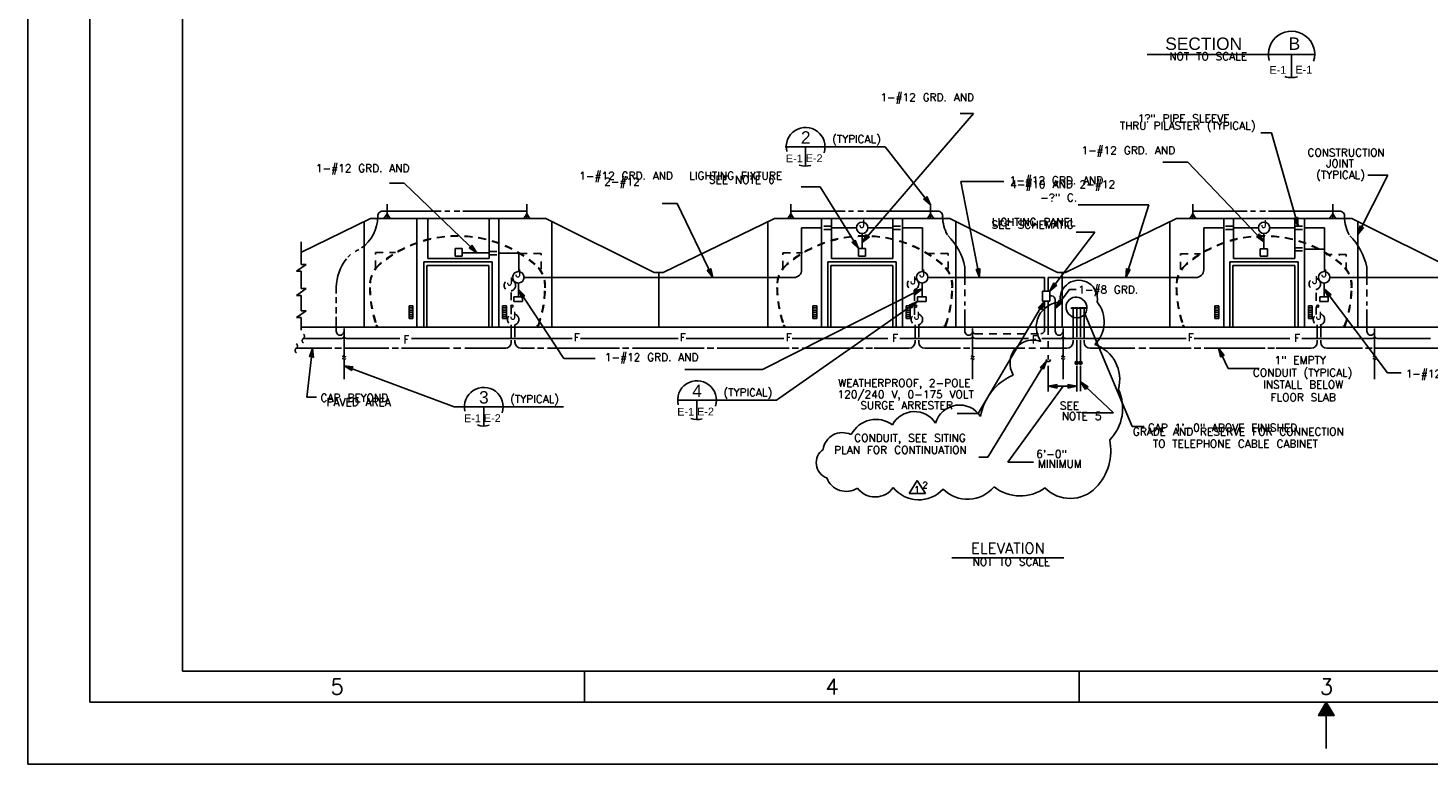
# Model space of a CAD drawing. Extents: x -28.6 to 13.4, y -12 to 18.
# Tile 1 of 6: x -28.6 to -5.9, y -12 to -0.1. Entities that reach past the tile are written whole.
import ezdxf
from ezdxf.enums import TextEntityAlignment as Align

# ---------------------------------------------------------------- set-up
doc = ezdxf.new("R2010")
doc.units = 0
doc.header["$MEASUREMENT"] = 0
doc.linetypes.add('HIDDEN2', pattern=[0.1875, 0.125, -0.0625])
doc.layers.add('01', color=7, linetype='CONTINUOUS')
doc.layers.add('02', color=7, linetype='CONTINUOUS')
doc.styles.add('ARIAL', font='Arial')
doc.styles.add('TXT_SHX', font='txt.shx')

msp = doc.modelspace()

# ---------------------------------------------------------------- linework, layer by layer
at = {"layer": '01', "color": 7, "linetype": 'CONTINUOUS'}
for p, q in [((-28.555, -12.018), (-28.555, 17.982)), ((-27.555, -11.018), (-27.555, 16.982)), ((-26.055, -10.518), (-26.055, 16.482)), ((-10.452, -0.544), (-7.743, -0.544)), ((-8.118, -0.544), (-8.118, -0.919)), ((-13.262, -1.501), (-15.064, -3.583)), ((-13.476, -1.501), (-13.262, -1.501)), ((-14.689, -2.037), (-13.955, -2.975)), ((-8.612, -1.814), (-8.444, -1.814)), ((-8.444, -1.814), (-8.011, -3.323)), ((-10.197, -2.284), (-9.796, -2.284)), ((-9.796, -2.284), (-8.564, -3.573)), ((-22.705, -2.625), (-22.468, -2.625)), ((-22.468, -2.625), (-21.294, -3.75)), ((-16.047, -2.684), (-15.744, -2.684)), ((-15.744, -2.684), (-15.123, -3.684)), ((-13.465, -2.597), (-12.769, -2.597)), ((-13.465, -2.597), (-13.162, -4.151)), ((-6.561, -2.498), (-7.046, -3.457)), ((-6.885, -2.498), (-6.561, -2.498)), ((-14.068, -2.881), (-14.035, -2.873)), ((-13.955, -2.975), (-14.068, -2.881)), ((-14.051, -2.884), (-14.03, -2.879)), ((-13.978, -2.946), (-14.051, -2.884)), ((-14.036, -2.888), (-14.025, -2.885)), ((-14, -2.918), (-14.036, -2.888)), ((-14.035, -2.873), (-14.019, -2.842)), ((-14.03, -2.879), (-14.02, -2.86)), ((-14.025, -2.885), (-14.021, -2.877)), ((-14, -2.918), (-14.021, -2.877)), ((-13.978, -2.946), (-14.02, -2.86)), ((-13.955, -2.975), (-14.019, -2.842)), ((-27.554, -2.963), (-27.554, -5.213)), ((-22.816, -3.077), (-21.87, -3.077)), ((-22.747, -3.122), (-22.797, -3.198)), ((-22.747, -3.198), (-22.747, -2.966)), ((-22.747, -3.122), (-22.697, -3.198)), ((-21.812, -3.077), (-21.732, -3.077)), ((-21.664, -3.077), (-21.572, -3.077)), ((-21.522, -3.077), (-20.485, -3.077)), ((-20.485, -3.122), (-20.535, -3.198)), ((-20.485, -3.198), (-20.485, -2.966)), ((-20.485, -3.122), (-20.435, -3.198)), ((-18.297, -2.954), (-18.053, -2.954)), ((-18.053, -2.954), (-17.477, -4.151)), ((-16.217, -3.122), (-16.267, -3.198)), ((-16.217, -3.198), (-16.217, -2.966)), ((-16.217, -3.077), (-15.34, -3.077)), ((-16.217, -3.122), (-16.167, -3.198)), ((-15.282, -3.077), (-15.202, -3.077)), ((-15.134, -3.077), (-15.042, -3.077)), ((-14.992, -3.077), (-13.842, -3.077)), ((-13.955, -3.122), (-14.005, -3.198)), ((-13.955, -3.198), (-13.955, -2.966)), ((-13.955, -3.122), (-13.905, -3.198)), ((-11.571, -2.978), (-10.427, -2.978)), ((-10.427, -2.978), (-10.799, -4.151)), ((-9.714, -3.122), (-9.764, -3.198)), ((-9.714, -3.198), (-9.714, -2.966)), ((-9.714, -3.077), (-8.837, -3.077)), ((-9.714, -3.122), (-9.664, -3.198)), ((-8.779, -3.077), (-8.699, -3.077)), ((-8.631, -3.077), (-8.539, -3.077)), ((-8.489, -3.077), (-7.342, -3.077)), ((-7.452, -3.122), (-7.502, -3.198)), ((-7.452, -3.198), (-7.452, -2.966)), ((-7.452, -3.122), (-7.402, -3.198)), ((-23.014, -3.198), (-24.142, -3.745)), ((-23.118, -4.955), (-23.118, -3.253)), ((-23.014, -3.198), (-20.178, -3.198)), ((-22.266, -4.955), (-22.266, -3.198)), ((-22.09, -3.844), (-22.09, -3.198)), ((-21.098, -3.844), (-21.098, -3.198)), ((-20.941, -4.955), (-20.941, -3.198)), ((-20.178, -3.198), (-18.428, -4.071)), ((-20.08, -4.955), (-20.08, -3.253)), ((-16.483, -3.198), (-18.283, -4.071)), ((-16.587, -4.955), (-16.587, -3.253)), ((-16.483, -3.198), (-13.647, -3.198)), ((-15.716, -3.347), (-16.041, -3.347)), ((-16.041, -3.347), (-16.041, -4.026)), ((-15.718, -4.955), (-15.718, -3.198)), ((-15.559, -3.844), (-15.559, -3.198)), ((-15.154, -3.347), (-15.559, -3.347)), ((-14.97, -3.347), (-14.565, -3.347)), ((-14.567, -3.844), (-14.567, -3.198)), ((-14.41, -4.955), (-14.41, -3.198)), ((-14.408, -3.347), (-14.087, -3.347)), ((-14.087, -3.347), (-14.087, -4.056)), ((-13.647, -3.198), (-11.903, -4.068)), ((-13.549, -4.955), (-13.549, -3.253)), ((-9.98, -3.198), (-11.774, -4.068)), ((-10.084, -4.955), (-10.084, -3.253)), ((-9.98, -3.198), (-7.144, -3.198)), ((-9.538, -3.348), (-9.538, -4.026)), ((-9.216, -3.348), (-9.538, -3.348)), ((-9.215, -4.955), (-9.215, -3.198)), ((-8.654, -3.348), (-9.059, -3.348)), ((-9.056, -3.844), (-9.056, -3.198)), ((-8.47, -3.348), (-8.065, -3.348)), ((-8.011, -3.323), (-8.081, -3.193)), ((-8.081, -3.193), (-8.047, -3.198)), ((-8.021, -3.287), (-8.066, -3.203)), ((-8.066, -3.203), (-8.045, -3.206)), ((-8.064, -3.844), (-8.064, -3.198)), ((-8.031, -3.253), (-8.053, -3.212)), ((-8.053, -3.212), (-8.042, -3.213)), ((-8.047, -3.198), (-8.021, -3.176)), ((-8.045, -3.206), (-8.028, -3.192)), ((-8.042, -3.213), (-8.035, -3.207)), ((-8.031, -3.253), (-8.035, -3.207)), ((-8.021, -3.287), (-8.028, -3.192)), ((-8.011, -3.323), (-8.021, -3.176)), ((-7.908, -3.348), (-7.584, -3.348)), ((-7.907, -4.955), (-7.907, -3.198)), ((-7.584, -3.348), (-7.584, -4.056)), ((-7.144, -3.198), (-5.4, -4.068)), ((-7.046, -4.955), (-7.046, -3.253)), ((-7.046, -3.457), (-7.009, -3.315)), ((-7.046, -3.457), (-6.953, -3.342)), ((-7.029, -3.424), (-7.005, -3.331)), ((-7.029, -3.424), (-6.969, -3.349)), ((-7.013, -3.392), (-7.002, -3.347)), ((-7.013, -3.392), (-6.985, -3.356)), ((-7.009, -3.315), (-6.987, -3.341)), ((-7.005, -3.331), (-6.991, -3.348)), ((-7.002, -3.347), (-6.995, -3.355)), ((-6.995, -3.355), (-6.985, -3.356)), ((-6.991, -3.348), (-6.969, -3.349)), ((-6.987, -3.341), (-6.953, -3.342)), ((-24.137, -3.94), (-24.137, -3.577)), ((-15.227, -3.581), (-15.194, -3.576)), ((-15.123, -3.684), (-15.227, -3.581)), ((-15.211, -3.585), (-15.189, -3.582)), ((-15.143, -3.653), (-15.211, -3.585)), ((-15.196, -3.59), (-15.185, -3.588)), ((-15.163, -3.623), (-15.196, -3.59)), ((-15.194, -3.576), (-15.175, -3.546)), ((-15.189, -3.582), (-15.178, -3.564)), ((-15.185, -3.588), (-15.18, -3.581)), ((-15.163, -3.623), (-15.18, -3.581)), ((-15.143, -3.653), (-15.178, -3.564)), ((-15.123, -3.684), (-15.175, -3.546)), ((-15.064, -3.439), (-15.064, -3.684)), ((-15.064, -3.583), (-14.993, -3.454)), ((-15.064, -3.583), (-14.946, -3.494)), ((-15.04, -3.555), (-14.993, -3.471)), ((-15.04, -3.555), (-14.963, -3.497)), ((-15.016, -3.528), (-14.994, -3.487)), ((-15.016, -3.528), (-14.98, -3.5)), ((-14.994, -3.487), (-14.989, -3.497)), ((-14.993, -3.454), (-14.979, -3.485)), ((-14.993, -3.471), (-14.984, -3.491)), ((-14.989, -3.497), (-14.98, -3.5)), ((-14.984, -3.491), (-14.963, -3.497)), ((-14.979, -3.485), (-14.946, -3.494)), ((-11.297, -3.419), (-12.026, -4.373)), ((-11.602, -3.419), (-11.297, -3.419)), ((-8.686, -3.49), (-8.654, -3.479)), ((-8.564, -3.573), (-8.686, -3.49)), ((-8.669, -3.492), (-8.648, -3.485)), ((-8.59, -3.546), (-8.669, -3.492)), ((-8.654, -3.479), (-8.641, -3.447)), ((-8.653, -3.495), (-8.643, -3.491)), ((-8.614, -3.52), (-8.653, -3.495)), ((-8.648, -3.485), (-8.64, -3.464)), ((-8.643, -3.491), (-8.639, -3.481)), ((-8.564, -3.573), (-8.641, -3.447)), ((-8.59, -3.546), (-8.64, -3.464)), ((-8.614, -3.52), (-8.639, -3.481)), ((-8.564, -3.44), (-8.564, -3.685)), ((-22.09, -3.844), (-21.098, -3.844)), ((-21.647, -3.804), (-21.647, -3.684)), ((-21.647, -3.684), (-21.53, -3.684)), ((-21.647, -3.804), (-21.53, -3.804)), ((-21.53, -3.804), (-21.53, -3.684)), ((-21.53, -3.75), (-21.096, -3.75)), ((-21.419, -3.673), (-21.388, -3.66)), ((-21.294, -3.75), (-21.419, -3.673)), ((-21.402, -3.674), (-21.382, -3.666)), ((-21.321, -3.724), (-21.402, -3.674)), ((-21.388, -3.66), (-21.377, -3.628)), ((-21.386, -3.676), (-21.376, -3.671)), ((-21.347, -3.699), (-21.386, -3.676)), ((-21.382, -3.666), (-21.375, -3.645)), ((-21.294, -3.75), (-21.377, -3.628)), ((-21.376, -3.671), (-21.373, -3.662)), ((-21.321, -3.724), (-21.375, -3.645)), ((-21.347, -3.699), (-21.373, -3.662)), ((-20.941, -3.755), (-20.618, -3.755)), ((-20.618, -3.755), (-20.618, -4.056)), ((-15.559, -3.844), (-14.567, -3.844)), ((-15.123, -3.804), (-15.123, -3.684)), ((-15.123, -3.684), (-15.006, -3.684)), ((-15.123, -3.804), (-15.006, -3.804)), ((-15.006, -3.804), (-15.006, -3.684)), ((-9.056, -3.844), (-8.064, -3.844)), ((-8.623, -3.805), (-8.623, -3.685)), ((-8.623, -3.685), (-8.506, -3.685)), ((-8.623, -3.805), (-8.506, -3.805)), ((-8.506, -3.805), (-8.506, -3.685)), ((-7.907, -3.695), (-7.584, -3.695)), ((-24.211, -4.049), (-24.054, -3.94)), ((-24.211, -4.049), (-24.137, -4.049)), ((-24.137, -3.94), (-24.054, -3.94)), ((-24.137, -4.331), (-24.137, -4.049)), ((-22.15, -3.898), (-21.046, -3.898)), ((-22.15, -4.955), (-22.15, -3.898)), ((-22.101, -3.957), (-21.099, -3.957)), ((-22.101, -4.955), (-22.101, -3.957)), ((-21.099, -4.955), (-21.099, -3.957)), ((-21.046, -4.955), (-21.046, -3.898)), ((-18.428, -4.071), (-18.283, -4.071)), ((-18.353, -4.071), (-18.353, -4.955)), ((-17.567, -4.035), (-17.533, -4.034)), ((-17.477, -4.151), (-17.567, -4.035)), ((-17.552, -4.042), (-17.53, -4.041)), ((-17.493, -4.118), (-17.552, -4.042)), ((-17.537, -4.049), (-17.526, -4.048)), ((-17.509, -4.085), (-17.537, -4.049)), ((-17.533, -4.034), (-17.512, -4.008)), ((-17.53, -4.041), (-17.516, -4.024)), ((-17.526, -4.048), (-17.52, -4.041)), ((-17.509, -4.085), (-17.52, -4.041)), ((-17.493, -4.118), (-17.516, -4.024)), ((-17.477, -4.151), (-17.512, -4.008)), ((-15.619, -3.898), (-14.515, -3.898)), ((-15.619, -4.955), (-15.619, -3.898)), ((-15.57, -3.957), (-14.568, -3.957)), ((-15.57, -4.955), (-15.57, -3.957)), ((-14.568, -4.955), (-14.568, -3.957)), ((-14.515, -4.955), (-14.515, -3.898)), ((-13.402, -3.979), (-13.402, -4.269)), ((-13.162, -4.151), (-13.22, -4.016)), ((-13.22, -4.016), (-13.187, -4.023)), ((-13.169, -4.115), (-13.207, -4.026)), ((-13.207, -4.026), (-13.185, -4.031)), ((-13.176, -4.079), (-13.194, -4.037)), ((-13.194, -4.037), (-13.184, -4.039)), ((-13.187, -4.023), (-13.159, -4.004)), ((-13.185, -4.031), (-13.167, -4.019)), ((-13.184, -4.039), (-13.176, -4.033)), ((-13.176, -4.079), (-13.176, -4.033)), ((-13.169, -4.115), (-13.167, -4.019)), ((-13.162, -4.151), (-13.159, -4.004)), ((-11.903, -4.068), (-11.774, -4.068)), ((-11.828, -4.068), (-11.828, -4.952)), ((-10.799, -4.151), (-10.785, -4.004)), ((-10.799, -4.151), (-10.726, -4.023)), ((-10.788, -4.116), (-10.778, -4.02)), ((-10.788, -4.116), (-10.74, -4.032)), ((-10.785, -4.004), (-10.76, -4.027)), ((-10.778, -4.02), (-10.762, -4.035)), ((-10.777, -4.081), (-10.773, -4.035)), ((-10.777, -4.081), (-10.755, -4.041)), ((-10.773, -4.035), (-10.765, -4.042)), ((-10.765, -4.042), (-10.755, -4.041)), ((-10.762, -4.035), (-10.74, -4.032)), ((-10.76, -4.027), (-10.726, -4.023)), ((-9.116, -3.898), (-8.012, -3.898)), ((-9.116, -4.955), (-9.116, -3.898)), ((-9.067, -3.957), (-8.065, -3.957)), ((-9.067, -4.955), (-9.067, -3.957)), ((-8.065, -4.955), (-8.065, -3.957)), ((-8.012, -4.955), (-8.012, -3.898)), ((-6.902, -3.98), (-6.902, -4.27)), ((-20.622, -4.24), (-20.622, -4.46)), ((-20.532, -4.151), (-16.166, -4.151)), ((-14.091, -4.24), (-14.091, -4.46)), ((-14.001, -4.151), (-12.115, -4.151)), ((-12.115, -4.373), (-12.115, -4.151)), ((-12.052, -4.151), (-9.663, -4.151)), ((-12.052, -4.373), (-12.052, -4.151)), ((-12.026, -4.373), (-11.963, -4.24)), ((-12.026, -4.373), (-11.914, -4.277)), ((-12.004, -4.344), (-11.962, -4.257)), ((-12.004, -4.344), (-11.931, -4.281)), ((-11.982, -4.315), (-11.962, -4.273)), ((-11.982, -4.315), (-11.947, -4.285)), ((-11.963, -4.24), (-11.947, -4.27)), ((-11.962, -4.257), (-11.952, -4.276)), ((-11.962, -4.273), (-11.957, -4.282)), ((-11.957, -4.282), (-11.947, -4.285)), ((-11.952, -4.276), (-11.931, -4.281)), ((-11.947, -4.27), (-11.914, -4.277)), ((-7.588, -4.24), (-7.588, -4.46)), ((-7.499, -4.151), (-3.102, -4.151)), ((-24.211, -4.44), (-24.054, -4.331)), ((-24.211, -4.44), (-24.137, -4.44)), ((-24.137, -4.331), (-24.054, -4.331)), ((-24.137, -4.689), (-24.137, -4.44)), ((-23.569, -4.411), (-23.569, -4.31)), ((-23.569, -4.568), (-23.569, -4.468)), ((-20.696, -4.462), (-20.557, -4.462)), ((-20.696, -4.54), (-20.696, -4.462)), ((-19.886, -5.459), (-20.622, -4.343)), ((-20.622, -4.343), (-20.517, -4.446)), ((-20.622, -4.343), (-20.569, -4.48)), ((-20.602, -4.374), (-20.533, -4.441)), ((-20.602, -4.374), (-20.567, -4.463)), ((-20.582, -4.404), (-20.565, -4.446)), ((-20.582, -4.404), (-20.549, -4.436)), ((-20.55, -4.452), (-20.569, -4.48)), ((-20.555, -4.445), (-20.567, -4.463)), ((-20.559, -4.438), (-20.565, -4.446)), ((-20.549, -4.436), (-20.559, -4.438)), ((-20.557, -4.54), (-20.557, -4.462)), ((-20.533, -4.441), (-20.555, -4.445)), ((-20.517, -4.446), (-20.55, -4.452)), ((-16.676, -5.64), (-14.091, -4.332)), ((-14.091, -4.332), (-14.233, -4.369)), ((-14.207, -4.391), (-14.233, -4.369)), ((-14.124, -4.349), (-14.217, -4.373)), ((-14.2, -4.387), (-14.217, -4.373)), ((-14.205, -4.425), (-14.207, -4.391)), ((-14.091, -4.332), (-14.205, -4.425)), ((-14.156, -4.365), (-14.2, -4.377)), ((-14.193, -4.383), (-14.2, -4.377)), ((-14.199, -4.409), (-14.2, -4.387)), ((-14.124, -4.349), (-14.199, -4.409)), ((-14.192, -4.394), (-14.193, -4.383)), ((-14.156, -4.365), (-14.192, -4.394)), ((-14.165, -4.462), (-14.026, -4.462)), ((-14.165, -4.54), (-14.165, -4.462)), ((-14.026, -4.54), (-14.026, -4.462)), ((-13.402, -4.346), (-13.402, -4.455)), ((-12.143, -4.532), (-12.143, -4.373)), ((-12.143, -4.373), (-12.026, -4.373)), ((-12.026, -4.532), (-12.026, -4.373)), ((-12.026, -4.45), (-11.999, -4.45)), ((-11.709, -4.343), (-11.939, -4.652)), ((-11.939, -5.017), (-11.939, -4.51)), ((-11.939, -4.652), (-11.878, -4.518)), ((-11.878, -4.518), (-11.861, -4.548)), ((-11.709, -4.343), (-11.602, -4.343)), ((-7.662, -4.462), (-7.523, -4.462)), ((-7.662, -4.54), (-7.662, -4.462)), ((-6.563, -5.693), (-7.588, -4.333)), ((-7.588, -4.333), (-7.477, -4.429)), ((-7.588, -4.333), (-7.526, -4.467)), ((-7.566, -4.363), (-7.493, -4.426)), ((-7.566, -4.363), (-7.525, -4.45)), ((-7.544, -4.391), (-7.524, -4.433)), ((-7.544, -4.391), (-7.509, -4.421)), ((-7.51, -4.437), (-7.526, -4.467)), ((-7.515, -4.43), (-7.525, -4.45)), ((-7.519, -4.424), (-7.524, -4.433)), ((-7.523, -4.54), (-7.523, -4.462)), ((-7.509, -4.421), (-7.519, -4.424)), ((-7.493, -4.426), (-7.515, -4.43)), ((-7.477, -4.429), (-7.51, -4.437)), ((-6.902, -4.347), (-6.902, -4.456)), ((-24.211, -4.798), (-24.054, -4.689)), ((-24.137, -4.689), (-24.054, -4.689)), ((-23.569, -4.733), (-23.569, -4.629)), ((-22.391, -4.609), (-22.328, -4.609)), ((-22.391, -4.814), (-22.391, -4.609)), ((-22.391, -4.644), (-22.328, -4.644)), ((-22.391, -4.677), (-22.328, -4.677)), ((-22.391, -4.712), (-22.328, -4.712)), ((-22.391, -4.75), (-22.328, -4.75)), ((-22.328, -4.814), (-22.328, -4.609)), ((-20.816, -4.609), (-20.879, -4.609)), ((-20.879, -4.814), (-20.879, -4.609)), ((-20.816, -4.644), (-20.879, -4.644)), ((-20.816, -4.677), (-20.879, -4.677)), ((-20.816, -4.712), (-20.879, -4.712)), ((-20.816, -4.75), (-20.879, -4.75)), ((-20.816, -4.814), (-20.816, -4.609)), ((-20.696, -4.54), (-20.557, -4.54)), ((-16.446, -6.134), (-14.165, -4.54)), ((-15.86, -4.609), (-15.797, -4.609)), ((-15.86, -4.814), (-15.86, -4.609)), ((-15.86, -4.644), (-15.797, -4.644)), ((-15.86, -4.677), (-15.797, -4.677)), ((-15.86, -4.712), (-15.797, -4.712)), ((-15.86, -4.75), (-15.797, -4.75)), ((-15.797, -4.814), (-15.797, -4.609)), ((-14.285, -4.609), (-14.348, -4.609)), ((-14.348, -4.814), (-14.348, -4.609)), ((-14.285, -4.644), (-14.348, -4.644)), ((-14.285, -4.677), (-14.348, -4.677)), ((-14.285, -4.712), (-14.348, -4.712)), ((-14.285, -4.75), (-14.348, -4.75)), ((-14.165, -4.54), (-14.301, -4.597)), ((-14.272, -4.614), (-14.301, -4.597)), ((-14.285, -4.814), (-14.285, -4.609)), ((-14.195, -4.561), (-14.284, -4.599)), ((-14.265, -4.61), (-14.284, -4.599)), ((-14.265, -4.648), (-14.272, -4.614)), ((-14.225, -4.582), (-14.267, -4.6)), ((-14.258, -4.605), (-14.267, -4.6)), ((-14.165, -4.54), (-14.265, -4.648)), ((-14.261, -4.631), (-14.265, -4.61)), ((-14.195, -4.561), (-14.261, -4.631)), ((-14.256, -4.616), (-14.258, -4.605)), ((-14.225, -4.582), (-14.256, -4.616)), ((-14.165, -4.54), (-14.026, -4.54)), ((-13.402, -4.537), (-13.402, -4.603)), ((-13.402, -4.666), (-13.402, -5.017)), ((-13.186, -6.35), (-12.113, -4.532)), ((-12.113, -4.532), (-12.213, -4.64)), ((-12.179, -4.644), (-12.213, -4.64)), ((-12.132, -4.564), (-12.197, -4.635)), ((-12.175, -4.637), (-12.197, -4.635)), ((-12.15, -4.595), (-12.181, -4.629)), ((-12.171, -4.63), (-12.181, -4.629)), ((-12.159, -4.672), (-12.179, -4.644)), ((-12.162, -4.655), (-12.175, -4.637)), ((-12.164, -4.639), (-12.171, -4.63)), ((-12.15, -4.595), (-12.164, -4.639)), ((-12.132, -4.564), (-12.162, -4.655)), ((-12.113, -4.532), (-12.159, -4.672)), ((-12.143, -4.532), (-12.026, -4.532)), ((-12.113, -4.532), (-12.113, -4.955)), ((-12.052, -4.532), (-12.052, -4.955)), ((-11.939, -4.652), (-11.828, -4.555)), ((-11.917, -4.622), (-11.877, -4.535)), ((-11.917, -4.622), (-11.845, -4.559)), ((-11.895, -4.593), (-11.877, -4.551)), ((-11.895, -4.593), (-11.861, -4.563)), ((-11.877, -4.535), (-11.866, -4.554)), ((-11.877, -4.551), (-11.871, -4.561)), ((-11.871, -4.561), (-11.861, -4.563)), ((-11.866, -4.554), (-11.845, -4.559)), ((-11.861, -4.548), (-11.828, -4.555)), ((-11.677, -4.641), (-11.626, -4.641)), ((-11.677, -4.641), (-11.677, -4.658)), ((-11.651, -4.641), (-11.651, -5.12)), ((-11.626, -4.641), (-11.626, -4.658)), ((-11.618, -4.641), (-11.567, -4.641)), ((-11.618, -4.641), (-11.618, -4.658)), ((-11.592, -4.641), (-11.592, -5.116)), ((-11.567, -4.641), (-11.567, -4.658)), ((-11.557, -4.64), (-11.506, -4.64)), ((-11.557, -4.64), (-11.557, -4.657)), ((-11.531, -4.64), (-11.531, -5.115)), ((-11.506, -4.64), (-11.506, -4.657)), ((-11.498, -4.64), (-11.447, -4.64)), ((-11.498, -4.64), (-11.498, -4.657)), ((-11.472, -4.64), (-11.472, -5.119)), ((-10.696, -6.559), (-11.459, -4.739)), ((-11.447, -4.64), (-11.447, -4.657)), ((-9.357, -4.609), (-9.294, -4.609)), ((-9.357, -4.814), (-9.357, -4.609)), ((-9.357, -4.644), (-9.294, -4.644)), ((-9.357, -4.677), (-9.294, -4.677)), ((-9.357, -4.712), (-9.294, -4.712)), ((-9.357, -4.75), (-9.294, -4.75)), ((-9.294, -4.814), (-9.294, -4.609)), ((-7.782, -4.609), (-7.845, -4.609)), ((-7.845, -4.814), (-7.845, -4.609)), ((-7.782, -4.644), (-7.845, -4.644)), ((-7.782, -4.677), (-7.845, -4.677)), ((-7.782, -4.712), (-7.845, -4.712)), ((-7.782, -4.75), (-7.845, -4.75)), ((-7.782, -4.814), (-7.782, -4.609)), ((-7.662, -4.54), (-7.523, -4.54)), ((-6.902, -4.538), (-6.902, -4.604)), ((-6.899, -4.666), (-6.899, -5.017)), ((-24.211, -4.798), (-24.137, -4.798)), ((-24.137, -5.003), (-24.137, -4.798)), ((-24.137, -4.955), (1.161, -4.955)), ((-23.569, -5.017), (-23.569, -4.786)), ((-23.443, -4.978), (-23.443, -5.429)), ((-22.391, -4.784), (-22.328, -4.784)), ((-22.391, -4.814), (-22.328, -4.814)), ((-20.816, -4.784), (-20.879, -4.784)), ((-20.816, -4.814), (-20.879, -4.814)), ((-20.737, -4.919), (-20.737, -5.12)), ((-20.678, -4.919), (-20.678, -5.116)), ((-15.86, -4.784), (-15.797, -4.784)), ((-15.86, -4.814), (-15.797, -4.814)), ((-14.285, -4.784), (-14.348, -4.784)), ((-14.285, -4.814), (-14.348, -4.814)), ((-14.206, -4.919), (-14.206, -5.12)), ((-14.147, -4.919), (-14.147, -5.116)), ((-13.276, -4.978), (-13.276, -5.429)), ((-11.813, -4.978), (-11.813, -5.429)), ((-9.357, -4.784), (-9.294, -4.784)), ((-9.357, -4.814), (-9.294, -4.814)), ((-7.782, -4.784), (-7.845, -4.784)), ((-7.782, -4.814), (-7.845, -4.814)), ((-7.703, -4.919), (-7.703, -5.12)), ((-7.644, -4.919), (-7.644, -5.116)), ((-6.773, -4.978), (-6.773, -5.429)), ((-24.099, -5.137), (-23.48, -5.137)), ((-23.401, -5.137), (-22.541, -5.137)), ((-22.354, -5.137), (-19.753, -5.137)), ((-20.737, -5.166), (-20.737, -5.195)), ((-20.678, -5.166), (-20.678, -5.195)), ((-19.62, -5.137), (-18.04, -5.137)), ((-17.907, -5.137), (-16.327, -5.137)), ((-16.194, -5.137), (-14.646, -5.137)), ((-14.455, -5.137), (-13.318, -5.137)), ((-14.206, -5.166), (-14.206, -5.195)), ((-14.147, -5.166), (-14.147, -5.195)), ((-13.234, -5.137), (-12.374, -5.137)), ((-12.158, -5.137), (-9.824, -5.137)), ((-11.651, -5.166), (-11.651, -5.195)), ((-11.592, -5.166), (-11.592, -5.556)), ((-11.531, -5.165), (-11.531, -5.555)), ((-11.472, -5.165), (-11.472, -5.194)), ((-9.691, -5.137), (-8.143, -5.137)), ((-7.952, -5.137), (-6.815, -5.137)), ((-7.703, -5.166), (-7.703, -5.195)), ((-7.644, -5.166), (-7.644, -5.195)), ((-6.731, -5.137), (-5.871, -5.137)), ((-24.214, -5.295), (-23.64, -5.295)), ((-24.042, -6.084), (-23.954, -5.295)), ((-23.954, -5.295), (-24.001, -5.435)), ((-23.968, -5.424), (-24.001, -5.435)), ((-23.958, -5.332), (-23.988, -5.423)), ((-23.968, -5.416), (-23.988, -5.423)), ((-23.962, -5.368), (-23.976, -5.411)), ((-23.967, -5.408), (-23.976, -5.411)), ((-23.949, -5.427), (-23.968, -5.416)), ((-23.939, -5.442), (-23.968, -5.424)), ((-23.957, -5.413), (-23.967, -5.408)), ((-23.962, -5.368), (-23.957, -5.413)), ((-23.958, -5.332), (-23.949, -5.427)), ((-23.954, -5.295), (-23.939, -5.442)), ((-23.59, -5.295), (-23.486, -5.295)), ((-23.436, -5.295), (-22.716, -5.295)), ((-22.666, -5.295), (-22.562, -5.295)), ((-22.512, -5.295), (-21.738, -5.295)), ((-21.673, -5.295), (-21.554, -5.295)), ((-21.49, -5.295), (-20.822, -5.295)), ((-20.579, -5.295), (-20.363, -5.295)), ((-20.313, -5.295), (-20.209, -5.295)), ((-20.151, -5.295), (-18.99, -5.295)), ((-18.94, -5.295), (-18.836, -5.295)), ((-18.778, -5.295), (-17.617, -5.295)), ((-17.567, -5.295), (-17.463, -5.295)), ((-17.405, -5.295), (-16.244, -5.295)), ((-16.194, -5.295), (-16.09, -5.295)), ((-16.032, -5.295), (-15.046, -5.295)), ((-15.004, -5.295), (-14.896, -5.295)), ((-14.867, -5.295), (-14.306, -5.295)), ((-14.047, -5.295), (-13.473, -5.295)), ((-13.423, -5.295), (-13.319, -5.295)), ((-13.269, -5.295), (-12.434, -5.295)), ((-12.368, -5.295), (-12.261, -5.295)), ((-12.181, -5.295), (-11.751, -5.295)), ((-11.372, -5.294), (-10.653, -5.294)), ((-10.586, -5.295), (-10.474, -5.295)), ((-10.415, -5.295), (-9.741, -5.295)), ((-9.691, -5.295), (-9.587, -5.295)), ((-9.529, -5.295), (-8.543, -5.295)), ((-9.141, -5.62), (-9.297, -5.295)), ((-9.297, -5.295), (-9.207, -5.411)), ((-9.297, -5.295), (-9.263, -5.438)), ((-9.281, -5.328), (-9.222, -5.404)), ((-9.281, -5.328), (-9.258, -5.422)), ((-9.265, -5.361), (-9.254, -5.405)), ((-9.265, -5.361), (-9.237, -5.397)), ((-9.241, -5.412), (-9.263, -5.438)), ((-9.244, -5.405), (-9.258, -5.422)), ((-9.248, -5.398), (-9.254, -5.405)), ((-9.237, -5.397), (-9.248, -5.398)), ((-9.222, -5.404), (-9.244, -5.405)), ((-9.207, -5.411), (-9.241, -5.412)), ((-8.501, -5.295), (-8.393, -5.295)), ((-8.364, -5.295), (-7.803, -5.295)), ((-7.544, -5.295), (-6.97, -5.295)), ((-6.92, -5.295), (-6.816, -5.295)), ((-6.766, -5.295), (-5.614, -5.295)), ((-23.443, -5.466), (-23.443, -5.795)), ((-21.66, -6.24), (-23.443, -5.577)), ((-23.443, -5.577), (-23.297, -5.598)), ((-23.443, -5.577), (-23.319, -5.656)), ((-23.408, -5.59), (-23.313, -5.604)), ((-23.408, -5.59), (-23.327, -5.641)), ((-23.375, -5.602), (-23.336, -5.627)), ((-23.375, -5.602), (-23.329, -5.609)), ((-23.329, -5.609), (-23.336, -5.617)), ((-23.336, -5.617), (-23.336, -5.627)), ((-23.313, -5.604), (-23.329, -5.62)), ((-23.329, -5.62), (-23.327, -5.641)), ((-23.297, -5.598), (-23.321, -5.622)), ((-23.321, -5.622), (-23.319, -5.656)), ((-19.886, -5.459), (-19.379, -5.459)), ((-17.933, -5.64), (-16.676, -5.64)), ((-13.276, -5.466), (-13.276, -5.795)), ((-13.029, -7.056), (-12.08, -5.497)), ((-12.08, -5.497), (-12.181, -5.604)), ((-12.148, -5.608), (-12.181, -5.604)), ((-12.099, -5.529), (-12.165, -5.598)), ((-12.143, -5.601), (-12.165, -5.598)), ((-12.118, -5.559), (-12.149, -5.593)), ((-12.139, -5.594), (-12.149, -5.593)), ((-12.128, -5.636), (-12.148, -5.608)), ((-12.131, -5.619), (-12.143, -5.601)), ((-12.133, -5.603), (-12.139, -5.594)), ((-12.118, -5.559), (-12.133, -5.603)), ((-12.099, -5.529), (-12.131, -5.619)), ((-12.08, -5.497), (-12.128, -5.636)), ((-12.052, -5.578), (-12.052, -5.992)), ((-11.813, -5.466), (-11.813, -5.795)), ((-11.592, -5.578), (-11.592, -5.992)), ((-11.531, -5.577), (-11.531, -5.991)), ((-9.141, -5.62), (-8.639, -5.62)), ((-6.773, -5.466), (-6.773, -5.795)), ((-12.052, -5.91), (-11.908, -5.879)), ((-11.908, -5.879), (-11.922, -5.91)), ((-11.592, -5.91), (-11.736, -5.879)), ((-11.722, -5.91), (-11.736, -5.879)), ((-10.998, -6.342), (-11.531, -5.838)), ((-11.531, -5.838), (-11.407, -5.918)), ((-11.531, -5.838), (-11.451, -5.962)), ((-11.505, -5.864), (-11.424, -5.916)), ((-11.505, -5.864), (-11.452, -5.945)), ((-6.563, -5.693), (-6.347, -5.693)), ((-24.042, -6.084), (-23.886, -6.084)), ((-11.809, -5.91), (-12.707, -7.135)), ((-12.052, -5.91), (-11.592, -5.91)), ((-12.052, -5.91), (-11.908, -5.941)), ((-12.015, -5.91), (-11.921, -5.89)), ((-12.015, -5.91), (-11.921, -5.93)), ((-11.979, -5.91), (-11.934, -5.9)), ((-11.979, -5.91), (-11.934, -5.919)), ((-11.934, -5.9), (-11.938, -5.91)), ((-11.938, -5.91), (-11.934, -5.919)), ((-11.921, -5.89), (-11.93, -5.91)), ((-11.93, -5.91), (-11.921, -5.93)), ((-11.922, -5.91), (-11.908, -5.941)), ((-11.592, -5.91), (-11.736, -5.941)), ((-11.736, -5.941), (-11.722, -5.91)), ((-11.629, -5.91), (-11.723, -5.89)), ((-11.714, -5.91), (-11.723, -5.89)), ((-11.629, -5.91), (-11.723, -5.93)), ((-11.723, -5.93), (-11.714, -5.91)), ((-11.665, -5.91), (-11.71, -5.901)), ((-11.706, -5.91), (-11.71, -5.901)), ((-11.665, -5.91), (-11.71, -5.92)), ((-11.71, -5.92), (-11.706, -5.91)), ((-11.479, -5.89), (-11.454, -5.928)), ((-11.479, -5.89), (-11.44, -5.914)), ((-11.45, -5.919), (-11.454, -5.928)), ((-11.444, -5.924), (-11.452, -5.945)), ((-11.439, -5.93), (-11.451, -5.962)), ((-11.44, -5.914), (-11.45, -5.919)), ((-11.424, -5.916), (-11.444, -5.924)), ((-11.407, -5.918), (-11.439, -5.93)), ((-13.527, -6.35), (-13.186, -6.35)), ((-11.511, -6.342), (-10.998, -6.342)), ((-10.696, -6.559), (-10.499, -6.559)), ((-13.176, -7.056), (-13.029, -7.056)), ((-12.707, -7.135), (-12.29, -7.135)), ((-13.614, -8.684), (-11.801, -8.684)), ((11.945, -10.518), (-26.055, -10.518)), ((-19.555, -10.518), (-19.555, -11.018)), ((-11.555, -10.518), (-11.555, -11.018)), ((12.445, -11.018), (-27.555, -11.018)), ((-7.555, -11.018), (-7.555, -11.768)), ((13.445, -12.018), (-28.555, -12.018))]:
    msp.add_line(p, q, dxfattribs=at)
at = {"layer": '01', "color": 7, "linetype": 'HIDDEN2'}
for p, q in [((-15.559, -3.322), (-15.716, -3.322)), ((-15.559, -3.374), (-15.716, -3.374)), ((-14.565, -3.322), (-14.408, -3.322)), ((-14.565, -3.374), (-14.408, -3.374)), ((-9.059, -3.323), (-9.216, -3.323)), ((-9.059, -3.375), (-9.216, -3.375)), ((-8.065, -3.323), (-7.908, -3.323)), ((-8.065, -3.375), (-7.908, -3.375)), ((-22.933, -4.003), (-22.933, -3.749)), ((-22.933, -3.749), (-22.612, -3.749)), ((-21.098, -3.73), (-20.941, -3.73)), ((-21.098, -3.782), (-20.941, -3.782)), ((-20.255, -3.761), (-20.576, -3.761)), ((-20.255, -4.015), (-20.255, -3.761)), ((-16.348, -4.007), (-16.348, -3.753)), ((-16.348, -3.753), (-16.027, -3.753)), ((-13.67, -3.765), (-13.991, -3.765)), ((-13.67, -4.019), (-13.67, -3.765)), ((-9.913, -4.022), (-9.913, -3.768)), ((-9.913, -3.768), (-9.592, -3.768)), ((-8.064, -3.67), (-7.907, -3.67)), ((-8.064, -3.722), (-7.907, -3.722)), ((-7.235, -3.78), (-7.556, -3.78)), ((-7.235, -4.034), (-7.235, -3.78)), ((-20.739, -4.744), (-20.739, -4.369)), ((-14.218, -4.754), (-14.218, -4.349)), ((-7.721, -4.751), (-7.721, -4.346)), ((-22.924, -4.919), (-22.911, -4.948)), ((-22.924, -4.919), (-22.922, -4.919)), ((-22.922, -4.919), (-22.91, -4.947)), ((-22.91, -4.925), (-22.903, -4.943)), ((-22.895, -4.926), (-22.894, -4.925)), ((-20.329, -4.943), (-20.306, -4.952)), ((-20.322, -4.93), (-20.323, -4.929)), ((-20.306, -4.929), (-20.314, -4.947)), ((-20.294, -4.923), (-20.307, -4.951)), ((-20.293, -4.923), (-20.306, -4.952)), ((-20.293, -4.923), (-20.294, -4.923)), ((-16.337, -4.919), (-16.324, -4.948)), ((-16.337, -4.919), (-16.335, -4.919)), ((-16.335, -4.919), (-16.323, -4.947)), ((-16.301, -4.939), (-16.324, -4.948)), ((-16.323, -4.925), (-16.316, -4.943)), ((-16.308, -4.926), (-16.307, -4.925)), ((-13.742, -4.943), (-13.719, -4.952)), ((-13.735, -4.93), (-13.736, -4.929)), ((-13.719, -4.929), (-13.727, -4.947)), ((-13.707, -4.923), (-13.72, -4.951)), ((-13.706, -4.923), (-13.719, -4.952)), ((-13.706, -4.923), (-13.707, -4.923)), ((-12.113, -4.955), (-12.113, -5)), ((-12.052, -4.955), (-12.052, -5.478)), ((-9.878, -4.919), (-9.865, -4.948)), ((-9.878, -4.919), (-9.876, -4.919)), ((-9.876, -4.919), (-9.864, -4.947)), ((-9.842, -4.939), (-9.865, -4.948)), ((-9.864, -4.925), (-9.857, -4.943)), ((-9.849, -4.926), (-9.848, -4.925)), ((-7.283, -4.943), (-7.26, -4.952)), ((-7.276, -4.93), (-7.277, -4.929)), ((-7.26, -4.929), (-7.268, -4.947)), ((-7.248, -4.923), (-7.261, -4.951)), ((-7.247, -4.923), (-7.26, -4.952)), ((-7.247, -4.923), (-7.248, -4.923)), ((-13.233, -5.06), (-12.173, -5.06))]:
    msp.add_line(p, q, dxfattribs=at)
at = {"layer": '01', "color": 3, "linetype": 'CONTINUOUS'}
for p, q in [((-14.304, -7.645), (-14.171, -7.436)), ((-14.038, -7.645), (-14.171, -7.436)), ((-14.304, -7.645), (-14.038, -7.645))]:
    msp.add_line(p, q, dxfattribs=at)
at = {"layer": '01', "color": 7, "linetype": 'CONTINUOUS'}
msp.add_lwpolyline([(-7.555, -11.018), (-7.43, -11.235), (-7.68, -11.235)], close=True, dxfattribs=at)
for points in [[(-7.554, -11.061), (-7.465, -11.214), (-7.643, -11.214), (-7.555, -11.062)], [(-7.555, -11.1), (-7.502, -11.193), (-7.607, -11.193), (-7.553, -11.1)], [(-7.555, -11.143), (-7.538, -11.172), (-7.571, -11.172), (-7.556, -11.146)]]:
    msp.add_lwpolyline(points, dxfattribs=at)
for centre, radius in [((-15.062, -3.347), 0.0922), ((-8.562, -3.348), 0.0922), ((-20.624, -4.148), 0.0922), ((-14.093, -4.148), 0.0922), ((-7.59, -4.148), 0.0922), ((-20.727, -4.615), 0.018), ((-14.196, -4.615), 0.018), ((-7.693, -4.615), 0.018), ((-11.592, -5.531), 0.0245), ((-11.531, -5.531), 0.0245)]:
    msp.add_circle(centre, radius, dxfattribs=at)
at = {"layer": '01', "color": 7, "linetype": 'HIDDEN2'}
for centre in [(-20.76, -4.279), (-14.239, -4.259), (-7.742, -4.256), (-20.708, -4.831), (-14.177, -4.831), (-7.674, -4.831)]:
    msp.add_circle(centre, 0.0922, dxfattribs=at)
at = {"layer": '01', "color": 7, "linetype": 'CONTINUOUS'}
for centre, radius, start, end in [((-8.118, -0.544), 0.375, 342.7089, 195.2686), ((-8.118, -0.544), 0.375, 253.4742, 284.9216), ((-22.818, -3.156), 0.079, 88.1521, 190.938), ((-13.839, -3.156), 0.079, 349.062, 91.8479), ((-7.339, -3.157), 0.079, 349.062, 91.8479), ((-23.524, -3.159), 0.629, 305.3303, 358.9459), ((-13.133, -3.159), 0.629, 181.0541, 208.7161), ((-6.633, -3.16), 0.629, 181.0541, 208.7161), ((-14.339, -4.161), 0.954, 10.8031, 46.0537), ((-7.839, -4.162), 0.954, 10.8031, 46.0537), ((-22.777, -4.335), 0.792, 142.076, 178.1513), ((-22.777, -4.335), 0.792, 135.3818, 139.5186), ((-23.524, -3.159), 0.629, 294.2939, 300.6743), ((-9.542, -6.821), 3.746, 53.9667, 54.0983), ((-9.516, -6.809), 3.746, 53.9667, 54.0983), ((-16.166, -4.026), 0.125, 270, 360), ((-9.663, -4.026), 0.125, 270, 360), ((-11.999, -4.51), 0.06, 0, 90), ((-23.483, -5.096), 0.0411, 268.5303, 355.7404), ((-23.402, -5.096), 0.0411, 184.2596, 271.4697), ((-20.837, -5.195), 0.1, 270, 360), ((-20.578, -5.195), 0.1, 180, 270), ((-14.306, -5.195), 0.1, 270, 360), ((-14.047, -5.195), 0.1, 180, 270), ((-13.316, -5.096), 0.0411, 268.5303, 355.7404), ((-13.235, -5.096), 0.0411, 184.2596, 271.4696), ((-11.853, -5.096), 0.0411, 268.5303, 355.7404), ((-11.772, -5.096), 0.0411, 184.2596, 271.4696), ((-11.751, -5.195), 0.1, 270, 360), ((-11.372, -5.194), 0.1, 180, 270), ((-7.803, -5.195), 0.1, 270, 360), ((-7.544, -5.195), 0.1, 180, 270), ((-6.813, -5.096), 0.0411, 268.5303, 355.7404), ((-6.732, -5.096), 0.0411, 184.2596, 271.4696)]:
    msp.add_arc(centre, radius, start, end, dxfattribs=at)
at = {"layer": '01', "color": 7, "linetype": 'HIDDEN2'}
for centre, radius, start, end in [((-21.61, -5.424), 1.95, 49.7198, 130.0976), ((-21.61, -5.424), 1.942, 49.7198, 130.0976), ((-15.023, -5.424), 1.95, 49.7198, 130.0976), ((-15.023, -5.424), 1.942, 49.7198, 130.0976), ((-8.564, -5.424), 1.95, 49.7198, 130.0976), ((-8.564, -5.424), 1.942, 49.7198, 130.0976), ((-22.569, -4.283), 0.459, 130.3847, 183.7282), ((-22.569, -4.283), 0.451, 130.3847, 183.7283), ((-20.647, -4.287), 0.451, 356.2717, 49.6153), ((-20.647, -4.287), 0.459, 356.2717, 49.6153), ((-15.982, -4.283), 0.459, 130.3847, 183.7282), ((-15.982, -4.283), 0.451, 130.3847, 183.7283), ((-14.06, -4.287), 0.451, 356.2717, 49.6153), ((-14.06, -4.287), 0.459, 356.2717, 49.6153), ((-9.523, -4.283), 0.459, 130.3847, 183.7282), ((-9.523, -4.283), 0.451, 130.3847, 183.7282), ((-7.601, -4.287), 0.451, 356.2717, 49.6153), ((-7.601, -4.287), 0.459, 356.2717, 49.6153), ((-21.078, -4.283), 1.95, 180.8649, 199.3307), ((-21.078, -4.283), 1.942, 180.8649, 199.3307), ((-22.139, -4.287), 1.942, 340.6693, 359.1351), ((-22.139, -4.287), 1.95, 340.6693, 359.1351), ((-14.491, -4.283), 1.95, 180.8649, 199.3307), ((-14.491, -4.283), 1.942, 180.8649, 199.3307), ((-15.552, -4.287), 1.942, 340.6693, 359.1351), ((-15.552, -4.287), 1.95, 340.6693, 359.1351), ((-8.032, -4.283), 1.95, 180.8649, 199.3307), ((-8.032, -4.283), 1.942, 180.8649, 199.3307), ((-9.093, -4.287), 1.942, 340.6693, 359.1351), ((-9.093, -4.287), 1.95, 340.6693, 359.1351), ((-13.234, -5.019), 0.0411, 184.2596, 271.4697), ((-12.173, -5), 0.06, 270, 360)]:
    msp.add_arc(centre, radius, start, end, dxfattribs=at)
at = {"layer": '01', "color": 3, "linetype": 'CONTINUOUS'}
for centre, radius, start, end in [((-11.559, -4.498), 0.302, 350.5185, 189.5844), ((-11.84, -4.953), 0.406, 92.254, 214.9587), ((-11.66, -4.869), 0.513, 314.7434, 38.918), ((-12.298, -5.537), 0.373, 70.4331, 210.9459), ((-11.499, -5.802), 0.603, 344.8077, 70.6129), ((-12.279, -6.54), 0.879, 112.6831, 170.8721), ((-11.575, -6.266), 0.726, 315.4268, 24.9531), ((-14.216, -6.721), 0.402, 32.0307, 152.0983), ((-13.487, -6.616), 0.403, 32.2911, 164.4267), ((-14.838, -6.897), 0.451, 53.795, 152.4228), ((-15.38, -6.975), 0.316, 64.8184, 172.2764), ((-11.89, -6.953), 0.85, 315.6677, 12.0573), ((-15.544, -7.147), 0.261, 124.8184, 249.7523), ((-15.321, -7.274), 0.336, 200.6398, 303.1), ((-14.852, -7.346), 0.354, 216.1846, 325.3603), ((-14.146, -7.215), 0.531, 218.6862, 317.6561), ((-13.358, -7.183), 0.555, 224.5468, 320.5488), ((-12.506, -7.001), 0.682, 231.6915, 305.9828), ((-11.697, -7.147), 0.577, 224.7649, 316.0234)]:
    msp.add_arc(centre, radius, start, end, dxfattribs=at)
at = {"layer": '01', "color": 7, "linetype": 'CONTINUOUS'}
msp.add_ellipse((-11.596, -4.636), major_axis=(-0.137, 0.103), ratio=0.959251, dxfattribs=at)
for centre, major_axis, ratio, start_param, end_param in [((-24.099, -5.173), (0, -0.036), 0.55577, 3.141593, 6.283185), ((-24.101, -5.101), (0, 0.036), 0.55577, 3.141593, 6.283185), ((-23.506, -5.016), (0.0011, -0.0691), 0.911464, 4.712389, 7.853982), ((-13.339, -5.016), (0.0011, -0.0691), 0.911464, 4.712389, 7.853982), ((-11.876, -5.016), (0.0011, -0.0691), 0.911464, 4.712389, 7.853982), ((-6.836, -5.016), (0.0011, -0.0691), 0.911464, 4.712389, 7.853982), ((-24.214, -5.331), (0, -0.036), 0.55577, 3.141593, 6.283185), ((-24.216, -5.259), (0, 0.036), 0.55577, 3.141593, 6.283185), ((-23.453, -5.431), (0.0032, -0.0136), 0.772206, 1.570796, 4.712389), ((-23.432, -5.426), (-0.0032, 0.0136), 0.772206, 1.570796, 4.712389), ((-13.286, -5.431), (0.0032, -0.0136), 0.772206, 1.570796, 4.712389), ((-13.265, -5.426), (-0.0032, 0.0136), 0.772206, 1.570796, 4.712389), ((-11.823, -5.431), (0.0032, -0.0136), 0.772206, 1.570796, 4.712389), ((-11.802, -5.426), (-0.0032, 0.0136), 0.772206, 1.570796, 4.712389), ((-6.783, -5.431), (0.0032, -0.0136), 0.772206, 1.570796, 4.712389), ((-6.762, -5.426), (-0.0032, 0.0136), 0.772206, 1.570796, 4.712389), ((-23.453, -5.468), (0.0032, -0.0136), 0.772206, 1.570796, 4.712389), ((-23.432, -5.463), (-0.0032, 0.0136), 0.772206, 1.570796, 4.712389), ((-13.286, -5.468), (0.0032, -0.0136), 0.772206, 1.570796, 4.712389), ((-13.265, -5.463), (-0.0032, 0.0136), 0.772206, 1.570796, 4.712389), ((-12.051, -5.477), (-0.036, -0.001), 0.972159, 0, 3.141593), ((-11.823, -5.468), (0.0032, -0.0136), 0.772206, 1.570796, 4.712389), ((-11.802, -5.463), (-0.0032, 0.0136), 0.772206, 1.570796, 4.712389), ((-6.783, -5.468), (0.0032, -0.0136), 0.772206, 1.570796, 4.712389), ((-6.762, -5.463), (-0.0032, 0.0136), 0.772206, 1.570796, 4.712389)]:
    msp.add_ellipse(centre, major_axis=major_axis, ratio=ratio, start_param=start_param, end_param=end_param, dxfattribs=at)
at = {"layer": '02', "color": 7, "linetype": 'CONTINUOUS'}
for p, q in [((-16.31, -2.037), (-14.689, -2.037)), ((-15.977, -2.037), (-15.977, -2.349)), ((-21.66, -6.24), (-19.895, -6.24)), ((-21.183, -6.24), (-21.183, -6.552)), ((-18.055, -6.134), (-16.446, -6.134)), ((-17.734, -6.134), (-17.734, -6.446))]:
    msp.add_line(p, q, dxfattribs=at)
for centre, start, end in [((-15.977, -2.037), 341.9698, 193.8121), ((-15.977, -2.037), 251.0405, 285.7467), ((-17.734, -6.134), 341.9698, 193.8121), ((-21.183, -6.24), 341.9698, 193.8121), ((-21.183, -6.24), 251.0405, 285.7467), ((-17.734, -6.134), 251.0405, 285.7467)]:
    msp.add_arc(centre, 0.313, start, end, dxfattribs=at)

# ---------------------------------------------------------------- texts
at = {"layer": '01', "color": 7, "linetype": 'CONTINUOUS'}
for s, height, style, p in [('SECTION', 0.2, 'ARIAL', (-9.539, -0.471)), ('B', 0.2, 'ARIAL', (-8.071, -0.47)), ('E-1', 0.125, 'ARIAL', (-8.338, -0.857)), ('E-1', 0.125, 'ARIAL', (-7.918, -0.853)), ('THRU PILASTER (TYPICAL)', 0.125, 'TXT_SHX', (-9.799, -1.758)), ('CONSTRUCTION', 0.125, 'TXT_SHX', (-7.236, -2.193)), ('JOINT', 0.125, 'TXT_SHX', (-7.334, -2.37)), ('(TYPICAL)', 0.125, 'TXT_SHX', (-7.324, -2.553)), ('2-#12', 0.125, 'TXT_SHX', (-18.946, -2.664)), ('SEE NOTE 6', 0.125, 'TXT_SHX', (-17.01, -2.634)), ('4-#10 AND 2-#12', 0.125, 'TXT_SHX', (-11.821, -2.706)), ('-?" C.', 0.125, 'TXT_SHX', (-11.883, -2.921)), ('J', 0.125, 'TXT_SHX', (-15.063, -3.346)), ('LIGHTING PANEL', 0.125, 'TXT_SHX', (-12.289, -3.318)), ('SEE SCHEMATIC', 0.125, 'TXT_SHX', (-12.307, -3.358)), ('J', 0.125, 'TXT_SHX', (-8.563, -3.347)), ('J', 0.125, 'TXT_SHX', (-20.625, -4.147)), ('J', 0.125, 'TXT_SHX', (-14.094, -4.147)), ('J', 0.125, 'TXT_SHX', (-7.591, -4.147)), ('J', 0.125, 'TXT_SHX', (-20.761, -4.278)), ('J', 0.125, 'TXT_SHX', (-14.24, -4.258)), ('J', 0.125, 'TXT_SHX', (-7.743, -4.255)), ('J', 0.125, 'TXT_SHX', (-20.709, -4.83)), ('J', 0.125, 'TXT_SHX', (-14.178, -4.83)), ('J', 0.125, 'TXT_SHX', (-7.675, -4.83)), ('F', 0.125, 'TXT_SHX', (-22.435, -5.216)), ('F', 0.125, 'TXT_SHX', (-19.676, -5.182)), ('F', 0.125, 'TXT_SHX', (-17.963, -5.182)), ('F', 0.125, 'TXT_SHX', (-16.25, -5.182)), ('F', 0.125, 'TXT_SHX', (-14.531, -5.191)), ('F', 0.125, 'TXT_SHX', (-12.268, -5.216)), ('F', 0.125, 'TXT_SHX', (-9.747, -5.182)), ('F', 0.125, 'TXT_SHX', (-8.028, -5.191)), ('1" EMPTY', 0.125, 'TXT_SHX', (-7.979, -5.55)), ('CONDUIT (TYPICAL)', 0.125, 'TXT_SHX', (-7.938, -5.751)), ('WEATHERPROOF, 2-POLE', 0.125, 'TXT_SHX', (-14.381, -5.919)), ('INSTALL BELOW', 0.125, 'TXT_SHX', (-7.93, -5.944)), ('PAVED AREA', 0.125, 'TXT_SHX', (-23.205, -6.229)), ('120/240 V, 0-175 VOLT', 0.125, 'TXT_SHX', (-14.36, -6.104)), ('FLOOR SLAB', 0.125, 'TXT_SHX', (-7.928, -6.151)), ('SURGE ARRESTER', 0.125, 'TXT_SHX', (-14.345, -6.281)), ('SEE', 0.125, 'TXT_SHX', (-11.708, -6.284)), ('NOTE 5', 0.125, 'TXT_SHX', (-11.514, -6.456)), ('CONDUIT, SEE SITING', 0.125, 'TXT_SHX', (-14.29, -6.807)), ('GRADE AND RESERVE FOR CONNECTION', 0.125, 'TXT_SHX', (-8.978, -6.705)), ('TO TELEPHONE CABLE CABINET', 0.125, 'TXT_SHX', (-9.027, -6.902)), ('PLAN FOR CONTINUATION', 0.125, 'TXT_SHX', (-14.443, -7.001)), ('6\'-0"', 0.125, 'TXT_SHX', (-11.999, -7.068)), ('MINIMUM', 0.125, 'TXT_SHX', (-11.866, -7.227)), ('ELEVATION', 0.175, 'TXT_SHX', (-12.705, -8.616)), ('NOT TO SCALE', 0.125, 'TXT_SHX', (-12.649, -8.811))]:
    msp.add_text(s, height=height, dxfattribs=dict(at, style=style)).set_placement(p, align=Align.CENTER)
at = {"layer": '01', "color": 7, "linetype": 'CONTINUOUS', "style": 'TXT_SHX'}
msp.add_text('NOT TO SCALE', height=0.125, dxfattribs=at).set_placement((-8.837, -0.638), align=Align.RIGHT)
for s, p in [('1-#12 GRD. AND', (-14.768, -1.299)), ('1?" PIPE SLEEVE', (-10.605, -1.64)), ('(TYPICAL)', (-15.548, -1.975)), ('1-#12 GRD. AND', (-11.516, -2.158)), ('1-#12 GRD. AND', (-23.898, -2.446)), ('1-#12 GRD. AND', (-19.637, -2.569)), ('LIGHTING FIXTURE', (-17.858, -2.566)), ('1-#12 GRD. AND', (-12.677, -2.642)), ('1-#8 GRD.', (-11.568, -4.409)), ('1-#12 GRD. AND', (-19.224, -5.502)), ('1-#12 GRD. AND', (-6.271, -5.769)), ('CAP BEYOND', (-23.821, -6.159)), ('(TYPICAL)', (-20.754, -6.178)), ('(TYPICAL)', (-17.305, -6.072)), ('CAP 1\'-0" ABOVE FINISHED', (-10.442, -6.642))]:
    msp.add_text(s, height=0.125, dxfattribs=at).set_placement(p)
at = {"layer": '01', "color": 3, "linetype": 'CONTINUOUS', "style": 'TXT_SHX'}
for s, p in [('2', (-14.044, -7.557)), ('1', (-14.177, -7.626))]:
    msp.add_text(s, height=0.1, dxfattribs=at).set_placement(p, align=Align.CENTER)
at = {"layer": '01', "color": 7, "linetype": 'CONTINUOUS', "style": 'TXT_SHX', "width": 1.002}
for s, p in [('5', (-23.554, -10.893)), ('4', (-15.548, -10.893)), ('3', (-7.554, -10.893))]:
    msp.add_text(s, height=0.25, dxfattribs=at).set_placement(p, align=Align.CENTER)
at = {"layer": '02', "color": 7, "linetype": 'CONTINUOUS', "style": 'ARIAL'}
for s, height, p in [('2', 0.2, (-15.975, -1.986)), ('E-1', 0.125, (-16.16, -2.288)), ('E-2', 0.125, (-15.839, -2.284)), ('4', 0.2, (-17.732, -6.083)), ('3', 0.2, (-21.181, -6.189)), ('E-1', 0.125, (-17.917, -6.385)), ('E-2', 0.125, (-17.596, -6.381)), ('E-1', 0.125, (-21.366, -6.491)), ('E-2', 0.125, (-21.045, -6.487))]:
    msp.add_text(s, height=height, dxfattribs=at).set_placement(p, align=Align.CENTER)

doc.saveas('drawing.dxf')
